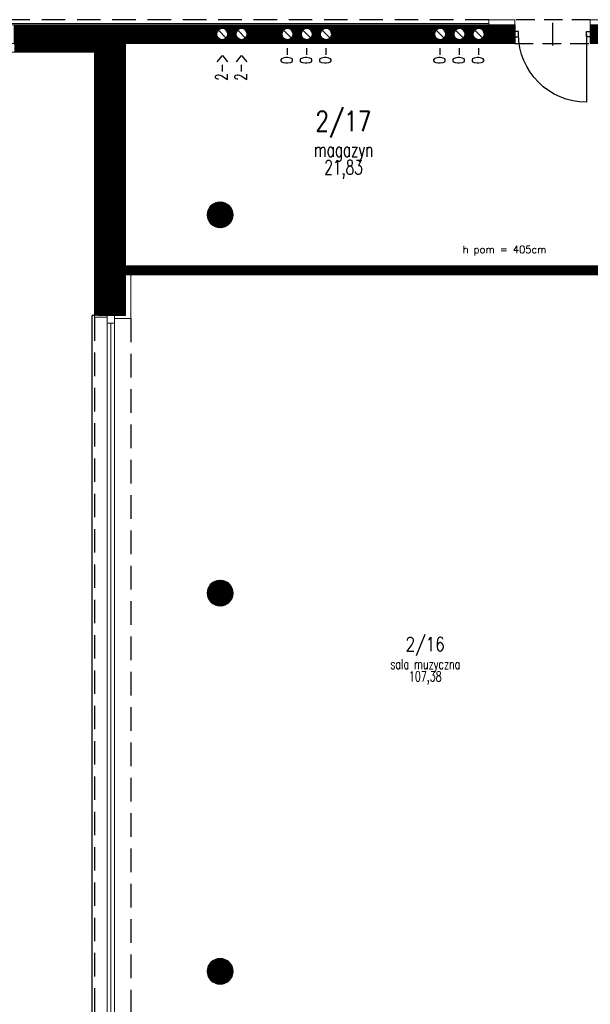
# Model space of a CAD drawing. Header units: inches. Extents: x 27484 to 71626, y -45113 to 39.
# Tile 174 of 256: x 32114 to 32884, y -24969 to -23642. Entities that reach past the tile are written whole.
import ezdxf
from ezdxf.enums import TextEntityAlignment as Align

# ---------------------------------------------------------------- set-up
doc = ezdxf.new("R2010")
doc.units = ezdxf.units.IN
doc.header["$LTSCALE"] = 50
doc.header["$MEASUREMENT"] = 0
doc.linetypes.add('DASHED', pattern=[0.75, 0.5, -0.25])
doc.linetypes.add('DASHED2', pattern=[9.525, 6.35, -3.175])
for name, color, linetype in [('A-podciagi', 3, 'DASHED'), ('A-rdzenie zelbetowe', 6, 'Continuous'), ('B-IWE', 2, 'Continuous'), ('B-IWE-KAN', 7, 'Continuous'), ('OPISY', 7, 'Continuous'), ('R-MET-IWE', 2, 'Continuous'), ('R-MET-POM-OPIS', 7, 'Continuous'), ('R-MET-POM-OPIS-NR', 2, 'Continuous'), ('R-MET-POM-OPIS-POM', 7, 'Continuous'), ('rz_wentylacja', 10, 'Continuous'), ('S-DRZ-', 7, 'Continuous'), ('S-DRZ-O', 7, 'Continuous'), ('S-DRZ-SKRZYD', 5, 'Continuous'), ('S-DRZ-WEGAR', 7, 'Continuous')]:
    doc.layers.add(name, color=color, linetype=linetype)
for name, color, linetype, lineweight in [('A-PRZERYW', 7, 'DASHED2', 18), ('A-SCIANY', 5, 'Continuous', 18), ('A-SLUSARKA', 4, 'Continuous', 13), ('A-WID', 1, 'Continuous', 9), ('A-ść. istn.', 8, 'Continuous', 0), ('mat', 7, 'Continuous', 9), ('R-MET-DRZ', 7, 'Continuous', 15)]:
    doc.layers.add(name, color=color, linetype=linetype, lineweight=lineweight)
doc.styles.add('MET_POM', font='simplex.shx')
doc.styles.get("Standard").update_dxf_attribs({"font": 'romans.shx'})
pattern_1 = [(45, (31560.1443, -34930.5661), (-0.88388348, 0.88388348), [])]

# ---------------------------------------------------------------- blocks, each defined once
blk = doc.blocks.new('D90-L-DL')
at = {"layer": 'S-DRZ-'}
blk.add_arc((-45, 0), 90, 270, 0, dxfattribs=at)
at = {"layer": 'S-DRZ-O'}
blk.add_line((0, 15.1), (0, -15.1), dxfattribs=at)
at = {"layer": 'S-DRZ-SKRZYD'}
blk.add_line((-45, 0), (-45, -90), dxfattribs=at)
at = {"layer": 'S-DRZ-WEGAR'}
for points in [[(-50, -3.5), (-45, -3.5), (-45, 3.5), (-50, 3.5)], [(45, 3.5), (50, 3.5), (50, -3.5), (45, -3.5)]]:
    blk.add_lwpolyline(points, close=True, dxfattribs=at)
blk = doc.blocks.new('MPOM0239')
at = {"layer": 'R-MET-POM-OPIS', "style": 'MET_POM', "width": 0.7}
for tag, p in [('POS', (0, -0.225)), ('ARE', (0, -0.49))]:
    blk.add_attdef(tag, text='', height=0.2, dxfattribs=at).set_placement(p, align=Align.CENTER)
at = {"layer": 'R-MET-POM-OPIS', "style": 'MET_POM', "width": 0.7, "flags": 1}
blk.add_attdef('UNI', (0.246, -0.49), '', height=0.2, dxfattribs=at)
at = {"layer": 'R-MET-POM-OPIS-NR', "style": 'MET_POM', "width": 0.8}
blk.add_attdef('NR', text='', height=0.2, dxfattribs=at).set_placement((-0.003, 0.269), align=Align.CENTER)
at = {"layer": 'R-MET-POM-OPIS-POM', "style": 'MET_POM', "width": 0.7}
blk.add_attdef('POM', text='', height=0.2, dxfattribs=at).set_placement((0, 0.022), align=Align.CENTER)
blk = doc.blocks.new('IWE0W')
at = {"layer": 'B-IWE-KAN'}
blk.add_lwpolyline([(0.854, 0.854, -1), (0.146, 0.146), (0.854, 0.854, 1), (0.146, 0.146)], format="xyb", dxfattribs=at)
blk = doc.blocks.new('IWE0W011')
at = {"layer": 'B-IWE'}
blk.add_lwpolyline([(0, 0), (25, 0), (25, 25), (0, 25), (0, 0)], dxfattribs=at)
at = {"xscale": 15, "yscale": 15, "zscale": 15}
blk.add_blockref('IWE0W', (5, 5), dxfattribs=at)
at = {"layer": 'R-MET-IWE', "width": 0.75}
blk.add_attdef('NR', text='', height=9.5, dxfattribs=at).set_placement((12.5, 37), align=Align.MIDDLE)

msp = doc.modelspace()

# ---------------------------------------------------------------- hatches: boundary and pattern name
at = {"layer": 'A-ść. istn.', "ltscale": 0.1}
h = msp.add_hatch(dxfattribs=at)
h.set_pattern_fill('ANSI31', color=256, scale=10)
h.set_pattern_definition(pattern_1)
h.paths.add_polyline_path([(32107.48246, -23648.96968), (32142.48246, -23648.96968), (32142.48246, -23685.96968), (32107.48246, -23685.96968)])
h.paths.add_polyline_path([(32427.48246, -23648.96968), (32462.48246, -23648.96968), (32462.48246, -23673.96968), (32427.48246, -23673.96968)])
h.paths.add_polyline_path([(32747.48246, -23648.96968), (32782.48246, -23648.96968), (32782.48246, -23673.96968), (32747.48246, -23673.96968)])
h = msp.add_hatch(dxfattribs=at)
h.set_pattern_fill('ANSI31', color=256, scale=10)
h.set_pattern_definition(pattern_1)
h.paths.add_polyline_path([(32669.48246, -23648.96968), (32540.48246, -23648.96968), (32540.48246, -23661.46968), (32669.48246, -23661.46968)])
h.paths.add_polyline_path([(32669.48246, -23661.46968), (32540.48246, -23661.46968), (32540.48246, -23673.96968), (32669.48246, -23673.96968)])
h.paths.add_polyline_path([(32375.48246, -23661.46968), (32244.98246, -23661.46968), (32244.98246, -23774.87886), (32257.48246, -23774.87886), (32257.48246, -23673.96968), (32375.48246, -23673.96968)])
h.paths.add_polyline_path([(32375.48246, -23648.96968), (32244.98246, -23648.96968), (32244.98246, -23661.46968), (32375.48246, -23661.46968)])
h.paths.add_polyline_path([(32244.98246, -23648.96968), (32142.48246, -23648.96968), (32142.48246, -23661.46968), (32244.98246, -23661.46968)])
h.paths.add_polyline_path([(32244.98246, -23661.46968), (32142.48246, -23661.46968), (32142.48246, -23685.96968), (32215.48246, -23685.96968), (32215.48246, -23774.87886), (32244.98246, -23774.87886)])
h = msp.add_hatch(dxfattribs=at)
h.set_pattern_fill('ANSI31', color=256, scale=10)
h.set_pattern_definition(pattern_1)
h.paths.add_polyline_path([(32746.48246, -23648.96968), (32721.48246, -23648.96968), (32721.48246, -23661.46968), (32726.48246, -23661.46968, -0.1989123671), (32728.67916, -23656.16638, -0.6681786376), (32741.48246, -23661.46968), (32746.48246, -23661.46968)])
h.paths.add_polyline_path([(32746.48246, -23661.46968), (32741.48246, -23661.46968, -0.1989123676), (32739.28576, -23666.77298, -0.6681786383), (32726.48246, -23661.46968), (32721.48246, -23661.46968), (32721.48246, -23673.96968), (32746.48246, -23673.96968)])
h.paths.add_polyline_path([(32720.48246, -23661.46968), (32715.48246, -23661.46968, -0.1989123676), (32713.28576, -23666.77298, -0.6681786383), (32700.48246, -23661.46968), (32695.48246, -23661.46968), (32695.48246, -23673.96968), (32720.48246, -23673.96968)])
h.paths.add_polyline_path([(32715.48246, -23661.46968), (32720.48246, -23661.46968), (32720.48246, -23648.96968), (32695.48246, -23648.96968), (32695.48246, -23661.46968), (32700.48246, -23661.46968, -0.1989123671), (32702.67916, -23656.16638, -0.6681786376)])
h.paths.add_polyline_path([(32694.48246, -23648.96968), (32669.48246, -23648.96968), (32669.48246, -23661.46968), (32674.48246, -23661.46968, -0.1989123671), (32676.67916, -23656.16638, -0.6681786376), (32689.48246, -23661.46968), (32694.48246, -23661.46968)])
h.paths.add_polyline_path([(32694.48246, -23661.46968), (32689.48246, -23661.46968, -0.1989123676), (32687.28576, -23666.77298, -0.6681786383), (32674.48246, -23661.46968), (32669.48246, -23661.46968), (32669.48246, -23673.96968), (32694.48246, -23673.96968)])
h.paths.add_polyline_path([(32540.48246, -23648.96968), (32515.48246, -23648.96968), (32515.48246, -23661.46968), (32520.48246, -23661.46968, -0.1989123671), (32522.67916, -23656.16638, -0.6681786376), (32535.48246, -23661.46968), (32540.48246, -23661.46968)])
h.paths.add_polyline_path([(32540.48246, -23661.46968), (32535.48246, -23661.46968, -0.1989123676), (32533.28576, -23666.77298, -0.6681786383), (32520.48246, -23661.46968), (32515.48246, -23661.46968), (32515.48246, -23673.96968), (32540.48246, -23673.96968)])
h.paths.add_polyline_path([(32514.48246, -23661.46968), (32509.48246, -23661.46968, -0.1989123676), (32507.28576, -23666.77298, -0.6681786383), (32494.48246, -23661.46968), (32489.48246, -23661.46968), (32489.48246, -23673.96968), (32514.48246, -23673.96968)])
h.paths.add_polyline_path([(32514.48246, -23648.96968), (32489.48246, -23648.96968), (32489.48246, -23661.46968), (32494.48246, -23661.46968, -0.1989123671), (32496.67916, -23656.16638, -0.6681786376), (32509.48246, -23661.46968), (32514.48246, -23661.46968)])
h.paths.add_polyline_path([(32488.48246, -23648.96968), (32463.48246, -23648.96968), (32463.48246, -23661.46968), (32468.48246, -23661.46968, -0.1989123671), (32470.67916, -23656.16638, -0.6681786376), (32483.48246, -23661.46968), (32488.48246, -23661.46968)])
h.paths.add_polyline_path([(32488.48246, -23661.46968), (32483.48246, -23661.46968, -0.1989123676), (32481.28576, -23666.77298, -0.6681786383), (32468.48246, -23661.46968), (32463.48246, -23661.46968), (32463.48246, -23673.96968), (32488.48246, -23673.96968)])
h.paths.add_polyline_path([(32426.48246, -23661.46968), (32421.48246, -23661.46968, -0.1989123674), (32419.28576, -23666.77298, -0.668178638), (32406.48246, -23661.46968), (32401.48246, -23661.46968), (32401.48246, -23673.96968), (32426.48246, -23673.96968)])
h.paths.add_polyline_path([(32426.48246, -23648.96968), (32401.48246, -23648.96968), (32401.48246, -23661.46968), (32406.48246, -23661.46968, -0.1989123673), (32408.67916, -23656.16638, -0.6681786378), (32421.48246, -23661.46968), (32426.48246, -23661.46968)])
h.paths.add_polyline_path([(32400.48246, -23648.96968), (32384.98246, -23648.96968), (32384.98246, -23654.59582, -0.5405749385), (32395.48246, -23661.46968), (32400.48246, -23661.46968)])
h.paths.add_polyline_path([(32400.48246, -23661.46968), (32395.48246, -23661.46968, -0.1989123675), (32393.28576, -23666.77298, -0.3084914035), (32384.98246, -23668.34354), (32384.98246, -23673.96968), (32400.48246, -23673.96968)])
h.paths.add_polyline_path([(32384.98246, -23668.34354, -0.2982166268), (32380.48246, -23661.46968), (32375.48246, -23661.46968), (32375.48246, -23673.96968), (32384.98246, -23673.96968)])
h.paths.add_polyline_path([(32384.98246, -23648.96968), (32375.48246, -23648.96968), (32375.48246, -23661.46968), (32380.48246, -23661.46968, -0.1989123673), (32382.67916, -23656.16638, -0.0937434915), (32384.98246, -23654.59582)])
h = msp.add_hatch(dxfattribs=at)
h.set_pattern_fill('ANSI31', color=256, scale=10)
h.set_pattern_definition(pattern_1)
h.paths.add_polyline_path([(32912.48246, -23648.96968), (32884.48246, -23648.96968), (32884.48246, -23661.46968), (32912.48246, -23661.46968)])
h.paths.add_polyline_path([(32912.48246, -23661.46968), (32884.48246, -23661.46968), (32884.48246, -23665.03968), (32884.48246, -23673.96968), (32900.48246, -23673.96968), (32900.48246, -23780.96968), (32929.85865, -23780.96968), (32928.28692, -23768.96968), (32912.48246, -23768.96968), (32912.48246, -23673.96968)])
h.paths.add_polyline_path([(33032.48246, -23648.96968), (32912.48246, -23648.96968), (32912.48246, -23661.46968), (33032.48246, -23661.46968)])
h.paths.add_polyline_path([(33032.48246, -23661.46968), (32912.48246, -23661.46968), (32912.48246, -23673.96968), (33032.48246, -23673.96968)])
h.paths.add_polyline_path([(33032.48246, -23768.96968), (32938.34268, -23768.96968), (32939.91028, -23780.96968), (33032.48246, -23780.96968)])
h.paths.add_polyline_path([(32938.34268, -23768.96968), (32928.28692, -23768.96968), (32929.85865, -23780.96968), (32939.91028, -23780.96968)])
h = msp.add_hatch(dxfattribs=at)
h.set_pattern_fill('ANSI31', color=256, scale=10)
h.set_pattern_definition(pattern_1)
h.paths.add_polyline_path([(32257.48246, -23774.87886), (32244.98246, -23774.87886), (32244.98246, -23904.96968), (32257.48246, -23904.96968)])
h.paths.add_polyline_path([(32244.98246, -23774.87886), (32232.48246, -23774.87886), (32232.48246, -23904.96968), (32244.98246, -23904.96968)])
h.paths.add_polyline_path([(32232.48246, -23774.87886), (32226.48246, -23774.87886), (32226.48246, -23904.96968), (32232.48246, -23904.96968)])
h.paths.add_polyline_path([(32226.48246, -23774.87886), (32220.48246, -23774.87886), (32220.48246, -23904.96968), (32226.48246, -23904.96968)])
h.paths.add_polyline_path([(32220.48246, -23774.87886), (32215.48246, -23774.87886), (32215.48246, -23904.96968), (32220.48246, -23904.96968)])
h = msp.add_hatch(dxfattribs=at)
h.set_pattern_fill('ANSI31', color=256, scale=10)
h.set_pattern_definition(pattern_1)
edge = h.paths.add_edge_path()
edge.add_arc((32384.98246, -23904.96968), 17.5, 0, 360)
edge = h.paths.add_edge_path()
edge.add_arc((32384.98246, -24414.96968), 17.5, 0, 360)
edge = h.paths.add_edge_path()
edge.add_arc((32384.98246, -24924.96968), 17.5, 0, 360)
h = msp.add_hatch(dxfattribs=at)
h.set_pattern_fill('ANSI31', color=256, scale=10)
h.set_pattern_definition(pattern_1)
h.paths.add_polyline_path([(32244.98246, -23904.96968), (32232.48246, -23904.96968), (32232.48246, -24040.96968), (32242.48246, -24040.96968), (32244.98246, -24040.96968)])
h.paths.add_polyline_path([(32257.48246, -23904.96968), (32244.98246, -23904.96968), (32244.98246, -24040.96968), (32257.48246, -24040.96968), (32257.48246, -23985.96968), (32257.48246, -23973.96968)])
h.paths.add_polyline_path([(32232.48246, -23904.96968), (32226.48246, -23904.96968), (32226.48246, -24040.96968), (32232.48246, -24040.96968)])
h.paths.add_polyline_path([(32226.48246, -23904.96968), (32215.48246, -23904.96968), (32215.48246, -24040.96968), (32226.48246, -24040.96968)])
h = msp.add_hatch(dxfattribs=at)
h.set_pattern_fill('ANSI31', color=256, scale=10)
h.set_pattern_definition(pattern_1)
h.paths.add_polyline_path([(32384.98246, -23985.96968), (32384.98246, -23973.96968), (32257.48246, -23973.96968), (32257.48246, -23985.96968)])
h.paths.add_polyline_path([(33025.48246, -23985.96968), (33032.48246, -23985.96968), (33032.48246, -23973.96968), (32384.98246, -23973.96968), (32384.98246, -23985.96968)])

# ---------------------------------------------------------------- linework, layer by layer
at = {"layer": 'A-podciagi'}
for p, q in [((32884.48246, -23641.96968), (32782.48246, -23641.96968)), ((32782.48246, -23673.96968), (32884.48246, -23673.96968))]:
    msp.add_line(p, q, dxfattribs=at)
at = {"layer": 'A-PRZERYW', "lineweight": -3, "ltscale": 0.1}
for p, q in [((32747.48246, -23641.96968), (31864.48246, -23641.96968)), ((32215.48246, -24042.96968), (32215.48246, -25288.96968)), ((32264.48246, -24044.96968), (32264.48246, -25286.96968))]:
    msp.add_line(p, q, dxfattribs=at)
at = {"layer": 'A-rdzenie zelbetowe', "ltscale": 0.1}
for points in [[(32107.48246, -23648.96968), (32142.48246, -23648.96968), (32142.48246, -23673.96968), (32107.48246, -23673.96968)], [(32427.48246, -23648.96968), (32462.48246, -23648.96968), (32462.48246, -23673.96968), (32427.48246, -23673.96968)], [(32747.48246, -23648.96968), (32782.48246, -23648.96968), (32782.48246, -23673.96968), (32747.48246, -23673.96968)]]:
    msp.add_lwpolyline(points, close=True, dxfattribs=at)
at = {"layer": 'A-SCIANY', "ltscale": 3}
for p, q in [((32747.48246, -23646.96968), (31864.48246, -23646.96968)), ((32747.48246, -23646.96968), (32747.48246, -23641.96968)), ((32884.48246, -23673.96968), (32884.48246, -23641.96968)), ((32257.48246, -23973.96968), (32257.48246, -23673.96968)), ((32257.48246, -23673.96968), (32782.48246, -23673.96968)), ((32884.48246, -23673.96968), (32900.48246, -23673.96968)), ((31820.48246, -23685.96968), (32215.48246, -23685.96968)), ((32215.48246, -24042.96968), (32215.48246, -23685.96968)), ((33032.48246, -23973.96968), (32257.48246, -23973.96968)), ((33025.48246, -23985.96968), (32264.48246, -23985.96968)), ((32264.48246, -24044.96968), (32264.48246, -23985.96968)), ((32215.48246, -24042.96968), (32232.48246, -24042.96968)), ((32242.48246, -24044.96968), (32264.48246, -24044.96968))]:
    msp.add_line(p, q, dxfattribs=at)
at = {"layer": 'A-SCIANY'}
for p, q in [((32747.48246, -23641.96968), (32782.48246, -23641.96968)), ((32782.48246, -23641.96968), (32782.48246, -23673.96968)), ((32884.48246, -23641.96968), (33023.48246, -23641.96968))]:
    msp.add_line(p, q, dxfattribs=at)
at = {"layer": 'A-SCIANY', "ltscale": 3}
for centre in [(32384.98246, -23904.96968), (32384.98246, -24414.96968), (32384.98246, -24924.96968)]:
    msp.add_circle(centre, 17.5, dxfattribs=at)
at = {"layer": 'A-SLUSARKA'}
msp.add_lwpolyline([(32242.48246, -24040.96968), (32242.48246, -25290.96968), (32232.48246, -25290.96968), (32232.48246, -24040.96968), (32242.48246, -24040.96968), (32242.48246, -24050.96968), (32232.48246, -24050.96968), (32232.48246, -25280.96968), (32242.48246, -25280.96968), (32237.48246, -25280.96968), (32237.48246, -24050.96968), (32237.48246, -24050.96968), (32237.48246, -24050.96968), (32237.48246, -24050.96968)], dxfattribs=at)
at = {"layer": 'A-WID', "lineweight": -2}
for p in [(32212.48246, -25290.96968), (32215.48246, -24040.96968)]:
    msp.add_line(p, (32212.48246, -24040.96968), dxfattribs=at)
at = {"layer": 'mat'}
for p, q in [((32782.48246, -23648.96968), (31857.48246, -23648.96968)), ((33045.48246, -23648.96968), (32884.48246, -23648.96968)), ((31832.48246, -23673.96968), (32232.48246, -23673.96968)), ((32232.48246, -24040.96968), (32232.48246, -23673.96968)), ((32215.48246, -23685.96968), (32220.48246, -23685.96968)), ((32220.48246, -24040.96968), (32220.48246, -23685.96968)), ((32257.48246, -23985.96968), (32257.48246, -23973.96968)), ((32257.48246, -24040.96968), (32257.48246, -23985.96968)), ((32264.48246, -23985.96968), (32257.48246, -23985.96968)), ((32220.48246, -24040.96968), (32242.48246, -24040.96968)), ((32242.48246, -24040.96968), (32257.48246, -24040.96968))]:
    msp.add_line(p, q, dxfattribs=at)
at = {"layer": 'mat', "ltscale": 0.1}
msp.add_line((32747.48246, -23646.96968), (32747.48246, -23648.96968), dxfattribs=at)

# ---------------------------------------------------------------- block references
at = {"layer": 'R-MET-DRZ', "extrusion": (0, 0, -1), "xscale": 1.020000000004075, "yscale": 1.019999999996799, "zscale": -1.019999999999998}
msp.add_blockref('D90-L-DL', (-32833.48246, -23661.46968), dxfattribs=at)
at = {"layer": 'R-MET-POM-OPIS'}
ref = msp.add_blockref('MPOM0239', (32551.51035, -23828.90865), dxfattribs=dict(at, xscale=96, yscale=96, zscale=96))
ref.add_attrib('NR', '2/17', dxfattribs={"layer": 'R-MET-POM-OPIS-NR', "height": 26.88, "style": 'MET_POM', "width": 0.8}).set_placement((32551.23843, -23792.05687), align=Align.CENTER)
ref.add_attrib('ARE', '21,83', dxfattribs={"height": 19.2, "style": 'MET_POM', "width": 0.7}).set_placement((32551.51035, -23850.50612), align=Align.CENTER)
ref.add_attrib('POM', 'magazyn', dxfattribs={"layer": 'R-MET-POM-OPIS-POM', "height": 19.2, "style": 'MET_POM', "width": 0.7}).set_placement((32551.51035, -23826.76572), align=Align.CENTER)
ref = msp.add_blockref('MPOM0239', (32661.81994, -24518.90302), dxfattribs=dict(at, xscale=67.20000000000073, yscale=67.20000000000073, zscale=67.20000000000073))
ref.add_attrib('NR', '2/16', dxfattribs={"layer": 'R-MET-POM-OPIS-NR', "height": 18.816, "style": 'MET_POM', "width": 0.8}).set_placement((32661.62959, -24493.10678), align=Align.CENTER)
ref.add_attrib('ARE', '107,38', dxfattribs={"height": 13.44, "style": 'MET_POM', "width": 0.7}).set_placement((32661.81994, -24534.02125), align=Align.CENTER)
ref.add_attrib('POM', 'sala muzyczna', dxfattribs={"layer": 'R-MET-POM-OPIS-POM', "height": 13.44, "style": 'MET_POM', "width": 0.7}).set_placement((32661.81994, -24517.40298), align=Align.CENTER)
at = {"layer": 'rz_wentylacja'}
ref = msp.add_blockref('IWE0W011', (32375.48246, -23648.96968), dxfattribs=dict(at, xscale=-1, rotation=180))
ref.add_attrib('NR', '2->', (32394.83816, -23724.35919), dxfattribs={"layer": 'R-MET-IWE', "height": 16, "rotation": 90, "width": 0.75})
ref = msp.add_blockref('IWE0W011', (32401.48246, -23648.96968), dxfattribs=dict(at, xscale=-1, rotation=180))
ref.add_attrib('NR', '2->', (32420.83816, -23724.35919), dxfattribs={"layer": 'R-MET-IWE', "height": 16, "rotation": 90, "width": 0.75})
ref = msp.add_blockref('IWE0W011', (32463.48246, -23648.96968), dxfattribs=dict(at, xscale=-1, rotation=180))
ref.add_attrib('NR', '0-', (32482.83816, -23701.85689), dxfattribs={"layer": 'R-MET-IWE', "height": 16, "rotation": 90, "width": 0.75})
ref = msp.add_blockref('IWE0W011', (32489.48246, -23648.96968), dxfattribs=dict(at, xscale=-1, rotation=180))
ref.add_attrib('NR', '0-', (32508.83816, -23701.85689), dxfattribs={"layer": 'R-MET-IWE', "height": 16, "rotation": 90, "width": 0.75})
ref = msp.add_blockref('IWE0W011', (32515.48246, -23648.96968), dxfattribs=dict(at, xscale=-1, rotation=180))
ref.add_attrib('NR', '0-', (32534.83816, -23701.85689), dxfattribs={"layer": 'R-MET-IWE', "height": 16, "rotation": 90, "width": 0.75})
ref = msp.add_blockref('IWE0W011', (32669.48246, -23648.96968), dxfattribs=dict(at, xscale=-1, rotation=180))
ref.add_attrib('NR', '0-', (32688.83816, -23701.85689), dxfattribs={"layer": 'R-MET-IWE', "height": 16, "rotation": 90, "width": 0.75})
ref = msp.add_blockref('IWE0W011', (32695.48246, -23648.96968), dxfattribs=dict(at, xscale=-1, rotation=180))
ref.add_attrib('NR', '0-', (32714.83816, -23701.85689), dxfattribs={"layer": 'R-MET-IWE', "height": 16, "rotation": 90, "width": 0.75})
ref = msp.add_blockref('IWE0W011', (32721.48246, -23648.96968), dxfattribs=dict(at, xscale=-1, rotation=180))
ref.add_attrib('NR', '0-', (32740.83816, -23701.85689), dxfattribs={"layer": 'R-MET-IWE', "height": 16, "rotation": 90, "width": 0.75})

# ---------------------------------------------------------------- texts
at = {"layer": 'OPISY', "insert": (32712.31514, -23946.79255), "char_height": 9.8, "width": 746.844025, "attachment_point": 1}
msp.add_mtext('h pom = 405cm', dxfattribs=at)

doc.saveas('drawing.dxf')
